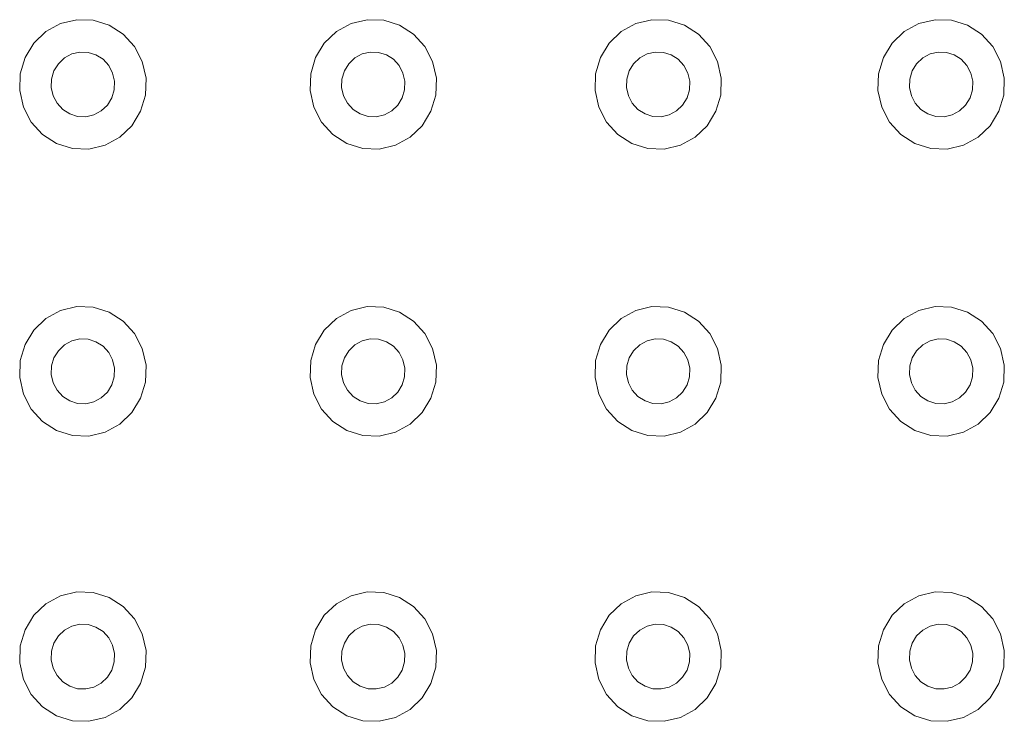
# Model space of a CAD drawing. Extents: x 5066 to 9756, y -2696 to -1109.
# Tile 246 of 248: x 9426.332 to 9426.679, y -2582.81 to -2582.563. Entities that reach past the tile are written whole.
import ezdxf

# ---------------------------------------------------------------- set-up
doc = ezdxf.new("R2010")
doc.units = 0
doc.header["$MEASUREMENT"] = 0
doc.layers.add('IFC-Elemento construtivo genérico-Contorno', color=253, linetype='CONTINUOUS', lineweight=5)

msp = doc.modelspace()

# ---------------------------------------------------------------- linework, layer by layer
at = {"layer": 'IFC-Elemento construtivo genérico-Contorno', "color": 8, "lineweight": 5}
for p, q in [((9426.34136, -2582.56721), (9426.34652, -2582.5644)), ((9426.34652, -2582.5644), (9426.35222, -2582.56305)), ((9426.35222, -2582.56305), (9426.35804, -2582.56326)), ((9426.35804, -2582.56326), (9426.36363, -2582.56501)), ((9426.36363, -2582.56501), (9426.36859, -2582.56817)), ((9426.4437, -2582.56721), (9426.44886, -2582.5644)), ((9426.44886, -2582.5644), (9426.45452, -2582.56305)), ((9426.45452, -2582.56305), (9426.46038, -2582.56326)), ((9426.46038, -2582.56326), (9426.46593, -2582.56501)), ((9426.46593, -2582.56501), (9426.47089, -2582.56817)), ((9426.54409, -2582.56721), (9426.54925, -2582.5644)), ((9426.54925, -2582.5644), (9426.55491, -2582.56305)), ((9426.55491, -2582.56305), (9426.56077, -2582.56326)), ((9426.56077, -2582.56326), (9426.56636, -2582.56501)), ((9426.56636, -2582.56501), (9426.57128, -2582.56817)), ((9426.64378, -2582.56721), (9426.64894, -2582.5644)), ((9426.64894, -2582.5644), (9426.65464, -2582.56305)), ((9426.65464, -2582.56305), (9426.66046, -2582.56326)), ((9426.66046, -2582.56326), (9426.66605, -2582.56501)), ((9426.66605, -2582.56501), (9426.67101, -2582.56817)), ((9426.3371, -2582.57129), (9426.34136, -2582.56721)), ((9426.36859, -2582.56817), (9426.37257, -2582.57254)), ((9426.43941, -2582.57129), (9426.4437, -2582.56721)), ((9426.47089, -2582.56817), (9426.47488, -2582.57254)), ((9426.53984, -2582.57129), (9426.54409, -2582.56721)), ((9426.57128, -2582.56817), (9426.57527, -2582.57254)), ((9426.63952, -2582.57129), (9426.64378, -2582.56721)), ((9426.67101, -2582.56817), (9426.67499, -2582.57254)), ((9426.33402, -2582.57636), (9426.3371, -2582.57129)), ((9426.37257, -2582.57254), (9426.3753, -2582.57782)), ((9426.43632, -2582.57636), (9426.43941, -2582.57129)), ((9426.47488, -2582.57254), (9426.47761, -2582.57782)), ((9426.53671, -2582.57636), (9426.53984, -2582.57129)), ((9426.57527, -2582.57254), (9426.57804, -2582.57782)), ((9426.63644, -2582.57636), (9426.63952, -2582.57129)), ((9426.67499, -2582.57254), (9426.67773, -2582.57782)), ((9426.3323, -2582.58207), (9426.33402, -2582.57636)), ((9426.34573, -2582.57857), (9426.34784, -2582.57653)), ((9426.34784, -2582.57653), (9426.35042, -2582.57512)), ((9426.35042, -2582.57512), (9426.35327, -2582.57445)), ((9426.35327, -2582.57445), (9426.3562, -2582.57455)), ((9426.3562, -2582.57455), (9426.35898, -2582.57543)), ((9426.35898, -2582.57543), (9426.36148, -2582.57701)), ((9426.43464, -2582.58207), (9426.43632, -2582.57636)), ((9426.44804, -2582.57857), (9426.45019, -2582.57653)), ((9426.45019, -2582.57653), (9426.45277, -2582.57512)), ((9426.45277, -2582.57512), (9426.45562, -2582.57445)), ((9426.45562, -2582.57445), (9426.45851, -2582.57455)), ((9426.45851, -2582.57455), (9426.46132, -2582.57543)), ((9426.46132, -2582.57543), (9426.46378, -2582.57701)), ((9426.53503, -2582.58207), (9426.53671, -2582.57636)), ((9426.54843, -2582.57857), (9426.55058, -2582.57653)), ((9426.55058, -2582.57653), (9426.55316, -2582.57512)), ((9426.55316, -2582.57512), (9426.55601, -2582.57445)), ((9426.55601, -2582.57445), (9426.55894, -2582.57455)), ((9426.55894, -2582.57455), (9426.56171, -2582.57543)), ((9426.56171, -2582.57543), (9426.56417, -2582.57701)), ((9426.63472, -2582.58207), (9426.63644, -2582.57636)), ((9426.64816, -2582.57857), (9426.6503, -2582.57653)), ((9426.6503, -2582.57653), (9426.65288, -2582.57512)), ((9426.65288, -2582.57512), (9426.6557, -2582.57445)), ((9426.6557, -2582.57445), (9426.65863, -2582.57455)), ((9426.65863, -2582.57455), (9426.66144, -2582.57543)), ((9426.66144, -2582.57543), (9426.6639, -2582.57701)), ((9426.34417, -2582.5811), (9426.34573, -2582.57857)), ((9426.36148, -2582.57701), (9426.36347, -2582.57919)), ((9426.36347, -2582.57919), (9426.36484, -2582.58183)), ((9426.3753, -2582.57782), (9426.37663, -2582.58364)), ((9426.44652, -2582.5811), (9426.44804, -2582.57857)), ((9426.46378, -2582.57701), (9426.46577, -2582.57919)), ((9426.46577, -2582.57919), (9426.46714, -2582.58183)), ((9426.47761, -2582.57782), (9426.47894, -2582.58364)), ((9426.54691, -2582.5811), (9426.54843, -2582.57857)), ((9426.56417, -2582.57701), (9426.56616, -2582.57919)), ((9426.56616, -2582.57919), (9426.56757, -2582.58183)), ((9426.57804, -2582.57782), (9426.57933, -2582.58364)), ((9426.64659, -2582.5811), (9426.64816, -2582.57857)), ((9426.6639, -2582.57701), (9426.66589, -2582.57919)), ((9426.66589, -2582.57919), (9426.66726, -2582.58183)), ((9426.67773, -2582.57782), (9426.67905, -2582.58364)), ((9426.3321, -2582.58805), (9426.3323, -2582.58207)), ((9426.34331, -2582.58396), (9426.34417, -2582.5811)), ((9426.36484, -2582.58183), (9426.3655, -2582.58474)), ((9426.3764, -2582.58961), (9426.37663, -2582.58364)), ((9426.43441, -2582.58805), (9426.43464, -2582.58207)), ((9426.44566, -2582.58396), (9426.44652, -2582.5811)), ((9426.46714, -2582.58183), (9426.4678, -2582.58474)), ((9426.47874, -2582.58961), (9426.47894, -2582.58364)), ((9426.53484, -2582.58805), (9426.53503, -2582.58207)), ((9426.54605, -2582.58396), (9426.54691, -2582.5811)), ((9426.56757, -2582.58183), (9426.5682, -2582.58474)), ((9426.57913, -2582.58961), (9426.57933, -2582.58364)), ((9426.63452, -2582.58805), (9426.63472, -2582.58207)), ((9426.64577, -2582.58396), (9426.64659, -2582.5811)), ((9426.66726, -2582.58183), (9426.66792, -2582.58474)), ((9426.67886, -2582.58961), (9426.67905, -2582.58364)), ((9426.34323, -2582.58695), (9426.34331, -2582.58396)), ((9426.34323, -2582.58695), (9426.3439, -2582.58986)), ((9426.36538, -2582.58773), (9426.3655, -2582.58474)), ((9426.44554, -2582.58695), (9426.44566, -2582.58396)), ((9426.44554, -2582.58695), (9426.4462, -2582.58986)), ((9426.46773, -2582.58773), (9426.4678, -2582.58474)), ((9426.54597, -2582.58695), (9426.54605, -2582.58396)), ((9426.54597, -2582.58695), (9426.54659, -2582.58986)), ((9426.56812, -2582.58773), (9426.5682, -2582.58474)), ((9426.64566, -2582.58695), (9426.64577, -2582.58396)), ((9426.64566, -2582.58695), (9426.64632, -2582.58986)), ((9426.6678, -2582.58773), (9426.66792, -2582.58474)), ((9426.3321, -2582.58805), (9426.33339, -2582.59387)), ((9426.3439, -2582.58986), (9426.34527, -2582.5925)), ((9426.363, -2582.59312), (9426.36452, -2582.59059)), ((9426.36452, -2582.59059), (9426.36538, -2582.58773)), ((9426.37472, -2582.59533), (9426.3764, -2582.58961)), ((9426.43441, -2582.58805), (9426.43573, -2582.59387)), ((9426.4462, -2582.58986), (9426.44757, -2582.5925)), ((9426.4653, -2582.59312), (9426.46687, -2582.59059)), ((9426.46687, -2582.59059), (9426.46773, -2582.58773)), ((9426.47702, -2582.59533), (9426.47874, -2582.58961)), ((9426.53484, -2582.58805), (9426.53613, -2582.59387)), ((9426.54659, -2582.58986), (9426.54796, -2582.5925)), ((9426.5657, -2582.59312), (9426.56726, -2582.59059)), ((9426.56726, -2582.59059), (9426.56812, -2582.58773)), ((9426.57745, -2582.59533), (9426.57913, -2582.58961)), ((9426.63452, -2582.58805), (9426.63585, -2582.59387)), ((9426.64632, -2582.58986), (9426.64769, -2582.5925)), ((9426.66542, -2582.59312), (9426.66698, -2582.59059)), ((9426.66698, -2582.59059), (9426.6678, -2582.58773)), ((9426.67714, -2582.59533), (9426.67886, -2582.58961)), ((9426.33339, -2582.59387), (9426.33616, -2582.59915)), ((9426.34527, -2582.5925), (9426.34726, -2582.59468)), ((9426.36085, -2582.59516), (9426.363, -2582.59312)), ((9426.43573, -2582.59387), (9426.43847, -2582.59915)), ((9426.44757, -2582.5925), (9426.44956, -2582.59468)), ((9426.4632, -2582.59516), (9426.4653, -2582.59312)), ((9426.53613, -2582.59387), (9426.53886, -2582.59915)), ((9426.54796, -2582.5925), (9426.54995, -2582.59468)), ((9426.56359, -2582.59516), (9426.5657, -2582.59312)), ((9426.63585, -2582.59387), (9426.63859, -2582.59915)), ((9426.64769, -2582.5925), (9426.64968, -2582.59468)), ((9426.66327, -2582.59516), (9426.66542, -2582.59312)), ((9426.34726, -2582.59468), (9426.34972, -2582.59626)), ((9426.34972, -2582.59626), (9426.35249, -2582.59714)), ((9426.35249, -2582.59714), (9426.35542, -2582.59724)), ((9426.35542, -2582.59724), (9426.35827, -2582.59656)), ((9426.35827, -2582.59656), (9426.36085, -2582.59516)), ((9426.37163, -2582.6004), (9426.37472, -2582.59533)), ((9426.44956, -2582.59468), (9426.45206, -2582.59626)), ((9426.45206, -2582.59626), (9426.45484, -2582.59714)), ((9426.45484, -2582.59714), (9426.45777, -2582.59724)), ((9426.45777, -2582.59724), (9426.46062, -2582.59656)), ((9426.46062, -2582.59656), (9426.4632, -2582.59516)), ((9426.47394, -2582.6004), (9426.47702, -2582.59533)), ((9426.54995, -2582.59468), (9426.55245, -2582.59626)), ((9426.55245, -2582.59626), (9426.55523, -2582.59714)), ((9426.55523, -2582.59714), (9426.55816, -2582.59724)), ((9426.55816, -2582.59724), (9426.56101, -2582.59656)), ((9426.56101, -2582.59656), (9426.56359, -2582.59516)), ((9426.57433, -2582.6004), (9426.57745, -2582.59533)), ((9426.64968, -2582.59468), (9426.65214, -2582.59626)), ((9426.65214, -2582.59626), (9426.65495, -2582.59714)), ((9426.65495, -2582.59714), (9426.65788, -2582.59724)), ((9426.65788, -2582.59724), (9426.6607, -2582.59656)), ((9426.6607, -2582.59656), (9426.66327, -2582.59516)), ((9426.67405, -2582.6004), (9426.67714, -2582.59533)), ((9426.33616, -2582.59915), (9426.34015, -2582.60352)), ((9426.36734, -2582.60447), (9426.37163, -2582.6004)), ((9426.43847, -2582.59915), (9426.44245, -2582.60352)), ((9426.46968, -2582.60447), (9426.47394, -2582.6004)), ((9426.53886, -2582.59915), (9426.54284, -2582.60352)), ((9426.57007, -2582.60447), (9426.57433, -2582.6004)), ((9426.63859, -2582.59915), (9426.64257, -2582.60352)), ((9426.6698, -2582.60447), (9426.67405, -2582.6004)), ((9426.34015, -2582.60352), (9426.34507, -2582.60668)), ((9426.36218, -2582.60728), (9426.36734, -2582.60447)), ((9426.44245, -2582.60352), (9426.44741, -2582.60668)), ((9426.46452, -2582.60728), (9426.46968, -2582.60447)), ((9426.54284, -2582.60352), (9426.5478, -2582.60668)), ((9426.56491, -2582.60728), (9426.57007, -2582.60447)), ((9426.64257, -2582.60352), (9426.64753, -2582.60668)), ((9426.66464, -2582.60728), (9426.6698, -2582.60447)), ((9426.34507, -2582.60668), (9426.35066, -2582.60842)), ((9426.35652, -2582.60863), (9426.36218, -2582.60728)), ((9426.44741, -2582.60668), (9426.453, -2582.60842)), ((9426.45882, -2582.60863), (9426.46452, -2582.60728)), ((9426.5478, -2582.60668), (9426.55339, -2582.60842)), ((9426.55925, -2582.60863), (9426.56491, -2582.60728)), ((9426.64753, -2582.60668), (9426.65312, -2582.60842)), ((9426.65894, -2582.60863), (9426.66464, -2582.60728)), ((9426.35066, -2582.60842), (9426.35652, -2582.60863)), ((9426.453, -2582.60842), (9426.45882, -2582.60863)), ((9426.55339, -2582.60842), (9426.55925, -2582.60863)), ((9426.65312, -2582.60842), (9426.65894, -2582.60863)), ((9426.34136, -2582.66828), (9426.34652, -2582.66548)), ((9426.34652, -2582.66548), (9426.35222, -2582.66413)), ((9426.35222, -2582.66413), (9426.35804, -2582.66434)), ((9426.35804, -2582.66434), (9426.36363, -2582.66608)), ((9426.36363, -2582.66608), (9426.36859, -2582.66925)), ((9426.4437, -2582.66828), (9426.44886, -2582.66548)), ((9426.44886, -2582.66548), (9426.45452, -2582.66413)), ((9426.45452, -2582.66413), (9426.46038, -2582.66434)), ((9426.46038, -2582.66434), (9426.46593, -2582.66608)), ((9426.46593, -2582.66608), (9426.47089, -2582.66925)), ((9426.54409, -2582.66828), (9426.54925, -2582.66548)), ((9426.54925, -2582.66548), (9426.55491, -2582.66413)), ((9426.55491, -2582.66413), (9426.56077, -2582.66434)), ((9426.56077, -2582.66434), (9426.56636, -2582.66608)), ((9426.56636, -2582.66608), (9426.57128, -2582.66925)), ((9426.64378, -2582.66828), (9426.64894, -2582.66548)), ((9426.64894, -2582.66548), (9426.65464, -2582.66413)), ((9426.65464, -2582.66413), (9426.66046, -2582.66434)), ((9426.66046, -2582.66434), (9426.66605, -2582.66608)), ((9426.66605, -2582.66608), (9426.67101, -2582.66925)), ((9426.3371, -2582.67237), (9426.34136, -2582.66828)), ((9426.36859, -2582.66925), (9426.37257, -2582.67362)), ((9426.43941, -2582.67237), (9426.4437, -2582.66828)), ((9426.47089, -2582.66925), (9426.47488, -2582.67362)), ((9426.53984, -2582.67237), (9426.54409, -2582.66828)), ((9426.57128, -2582.66925), (9426.57527, -2582.67362)), ((9426.63952, -2582.67237), (9426.64378, -2582.66828)), ((9426.67101, -2582.66925), (9426.67499, -2582.67362)), ((9426.33402, -2582.67743), (9426.3371, -2582.67237)), ((9426.37257, -2582.67362), (9426.3753, -2582.67889)), ((9426.43632, -2582.67743), (9426.43941, -2582.67237)), ((9426.47488, -2582.67362), (9426.47761, -2582.67889)), ((9426.53671, -2582.67743), (9426.53984, -2582.67237)), ((9426.57527, -2582.67362), (9426.57804, -2582.67889)), ((9426.63644, -2582.67743), (9426.63952, -2582.67237)), ((9426.67499, -2582.67362), (9426.67773, -2582.67889)), ((9426.34784, -2582.6776), (9426.35042, -2582.6762)), ((9426.35042, -2582.6762), (9426.35327, -2582.67552)), ((9426.35327, -2582.67552), (9426.3562, -2582.67563)), ((9426.3562, -2582.67563), (9426.35898, -2582.6765)), ((9426.35898, -2582.6765), (9426.36148, -2582.67808)), ((9426.45019, -2582.6776), (9426.45277, -2582.6762)), ((9426.45277, -2582.6762), (9426.45562, -2582.67552)), ((9426.45562, -2582.67552), (9426.45851, -2582.67563)), ((9426.45851, -2582.67563), (9426.46132, -2582.6765)), ((9426.46132, -2582.6765), (9426.46378, -2582.67808)), ((9426.55058, -2582.6776), (9426.55316, -2582.6762)), ((9426.55316, -2582.6762), (9426.55601, -2582.67552)), ((9426.55601, -2582.67552), (9426.55894, -2582.67563)), ((9426.55894, -2582.67563), (9426.56171, -2582.6765)), ((9426.56171, -2582.6765), (9426.56417, -2582.67808)), ((9426.6503, -2582.6776), (9426.65288, -2582.6762)), ((9426.65288, -2582.6762), (9426.6557, -2582.67552)), ((9426.6557, -2582.67552), (9426.65863, -2582.67563)), ((9426.65863, -2582.67563), (9426.66144, -2582.6765)), ((9426.66144, -2582.6765), (9426.6639, -2582.67808)), ((9426.3323, -2582.68315), (9426.33402, -2582.67743)), ((9426.34417, -2582.68217), (9426.34573, -2582.67964)), ((9426.34573, -2582.67964), (9426.34784, -2582.6776)), ((9426.36148, -2582.67808), (9426.36347, -2582.68027)), ((9426.36347, -2582.68027), (9426.36484, -2582.68291)), ((9426.3753, -2582.67889), (9426.37663, -2582.68471)), ((9426.43464, -2582.68315), (9426.43632, -2582.67743)), ((9426.44652, -2582.68217), (9426.44804, -2582.67964)), ((9426.44804, -2582.67964), (9426.45019, -2582.6776)), ((9426.46378, -2582.67808), (9426.46577, -2582.68027)), ((9426.46577, -2582.68027), (9426.46714, -2582.68291)), ((9426.47761, -2582.67889), (9426.47894, -2582.68471)), ((9426.53503, -2582.68315), (9426.53671, -2582.67743)), ((9426.54691, -2582.68217), (9426.54843, -2582.67964)), ((9426.54843, -2582.67964), (9426.55058, -2582.6776)), ((9426.56417, -2582.67808), (9426.56616, -2582.68027)), ((9426.56616, -2582.68027), (9426.56757, -2582.68291)), ((9426.57804, -2582.67889), (9426.57933, -2582.68471)), ((9426.63472, -2582.68315), (9426.63644, -2582.67743)), ((9426.64659, -2582.68217), (9426.64816, -2582.67964)), ((9426.64816, -2582.67964), (9426.6503, -2582.6776)), ((9426.6639, -2582.67808), (9426.66589, -2582.68027)), ((9426.66589, -2582.68027), (9426.66726, -2582.68291)), ((9426.67773, -2582.67889), (9426.67905, -2582.68471)), ((9426.3321, -2582.68912), (9426.3323, -2582.68315)), ((9426.34331, -2582.68503), (9426.34417, -2582.68217)), ((9426.36484, -2582.68291), (9426.3655, -2582.68582)), ((9426.43441, -2582.68912), (9426.43464, -2582.68315)), ((9426.44566, -2582.68503), (9426.44652, -2582.68217)), ((9426.46714, -2582.68291), (9426.4678, -2582.68582)), ((9426.53484, -2582.68912), (9426.53503, -2582.68315)), ((9426.54605, -2582.68503), (9426.54691, -2582.68217)), ((9426.56757, -2582.68291), (9426.5682, -2582.68582)), ((9426.63452, -2582.68912), (9426.63472, -2582.68315)), ((9426.64577, -2582.68503), (9426.64659, -2582.68217)), ((9426.66726, -2582.68291), (9426.66792, -2582.68582)), ((9426.34323, -2582.68802), (9426.34331, -2582.68503)), ((9426.36538, -2582.68881), (9426.3655, -2582.68582)), ((9426.3764, -2582.69069), (9426.37663, -2582.68471)), ((9426.44554, -2582.68802), (9426.44566, -2582.68503)), ((9426.46773, -2582.68881), (9426.4678, -2582.68582)), ((9426.47874, -2582.69069), (9426.47894, -2582.68471)), ((9426.54597, -2582.68802), (9426.54605, -2582.68503)), ((9426.56812, -2582.68881), (9426.5682, -2582.68582)), ((9426.57913, -2582.69069), (9426.57933, -2582.68471)), ((9426.64566, -2582.68802), (9426.64577, -2582.68503)), ((9426.6678, -2582.68881), (9426.66792, -2582.68582)), ((9426.67886, -2582.69069), (9426.67905, -2582.68471)), ((9426.3321, -2582.68912), (9426.33339, -2582.69494)), ((9426.34323, -2582.68802), (9426.3439, -2582.69093)), ((9426.3439, -2582.69093), (9426.34527, -2582.69357)), ((9426.36452, -2582.69166), (9426.36538, -2582.68881)), ((9426.37472, -2582.6964), (9426.3764, -2582.69069)), ((9426.43441, -2582.68912), (9426.43573, -2582.69494)), ((9426.44554, -2582.68802), (9426.4462, -2582.69093)), ((9426.4462, -2582.69093), (9426.44757, -2582.69357)), ((9426.46687, -2582.69166), (9426.46773, -2582.68881)), ((9426.47702, -2582.6964), (9426.47874, -2582.69069)), ((9426.53484, -2582.68912), (9426.53613, -2582.69494)), ((9426.54597, -2582.68802), (9426.54659, -2582.69093)), ((9426.54659, -2582.69093), (9426.54796, -2582.69357)), ((9426.56726, -2582.69166), (9426.56812, -2582.68881)), ((9426.57745, -2582.6964), (9426.57913, -2582.69069)), ((9426.63452, -2582.68912), (9426.63585, -2582.69494)), ((9426.64566, -2582.68802), (9426.64632, -2582.69093)), ((9426.64632, -2582.69093), (9426.64769, -2582.69357)), ((9426.66698, -2582.69166), (9426.6678, -2582.68881)), ((9426.67714, -2582.6964), (9426.67886, -2582.69069)), ((9426.34527, -2582.69357), (9426.34726, -2582.69575)), ((9426.36085, -2582.69624), (9426.363, -2582.6942)), ((9426.363, -2582.6942), (9426.36452, -2582.69166)), ((9426.44757, -2582.69357), (9426.44956, -2582.69575)), ((9426.4632, -2582.69624), (9426.4653, -2582.6942)), ((9426.4653, -2582.6942), (9426.46687, -2582.69166)), ((9426.54796, -2582.69357), (9426.54995, -2582.69575)), ((9426.56359, -2582.69624), (9426.5657, -2582.6942)), ((9426.5657, -2582.6942), (9426.56726, -2582.69166)), ((9426.64769, -2582.69357), (9426.64968, -2582.69575)), ((9426.66327, -2582.69624), (9426.66542, -2582.6942)), ((9426.66542, -2582.6942), (9426.66698, -2582.69166)), ((9426.33339, -2582.69494), (9426.33616, -2582.70022)), ((9426.34726, -2582.69575), (9426.34972, -2582.69734)), ((9426.34972, -2582.69734), (9426.35249, -2582.69821)), ((9426.35249, -2582.69821), (9426.35542, -2582.69831)), ((9426.35542, -2582.69831), (9426.35827, -2582.69764)), ((9426.35827, -2582.69764), (9426.36085, -2582.69624)), ((9426.37163, -2582.70147), (9426.37472, -2582.6964)), ((9426.43573, -2582.69494), (9426.43847, -2582.70022)), ((9426.44956, -2582.69575), (9426.45206, -2582.69734)), ((9426.45206, -2582.69734), (9426.45484, -2582.69821)), ((9426.45484, -2582.69821), (9426.45777, -2582.69831)), ((9426.45777, -2582.69831), (9426.46062, -2582.69764)), ((9426.46062, -2582.69764), (9426.4632, -2582.69624)), ((9426.47394, -2582.70147), (9426.47702, -2582.6964)), ((9426.53613, -2582.69494), (9426.53886, -2582.70022)), ((9426.54995, -2582.69575), (9426.55245, -2582.69734)), ((9426.55245, -2582.69734), (9426.55523, -2582.69821)), ((9426.55523, -2582.69821), (9426.55816, -2582.69831)), ((9426.55816, -2582.69831), (9426.56101, -2582.69764)), ((9426.56101, -2582.69764), (9426.56359, -2582.69624)), ((9426.57433, -2582.70147), (9426.57745, -2582.6964)), ((9426.63585, -2582.69494), (9426.63859, -2582.70022)), ((9426.64968, -2582.69575), (9426.65214, -2582.69734)), ((9426.65214, -2582.69734), (9426.65495, -2582.69821)), ((9426.65495, -2582.69821), (9426.65788, -2582.69831)), ((9426.65788, -2582.69831), (9426.6607, -2582.69764)), ((9426.6607, -2582.69764), (9426.66327, -2582.69624)), ((9426.67405, -2582.70147), (9426.67714, -2582.6964)), ((9426.33616, -2582.70022), (9426.34015, -2582.70459)), ((9426.36734, -2582.70555), (9426.37163, -2582.70147)), ((9426.43847, -2582.70022), (9426.44245, -2582.70459)), ((9426.46968, -2582.70555), (9426.47394, -2582.70147)), ((9426.53886, -2582.70022), (9426.54284, -2582.70459)), ((9426.57007, -2582.70555), (9426.57433, -2582.70147)), ((9426.63859, -2582.70022), (9426.64257, -2582.70459)), ((9426.6698, -2582.70555), (9426.67405, -2582.70147)), ((9426.34015, -2582.70459), (9426.34507, -2582.70776)), ((9426.44245, -2582.70459), (9426.44741, -2582.70776)), ((9426.54284, -2582.70459), (9426.5478, -2582.70776)), ((9426.64257, -2582.70459), (9426.64753, -2582.70776)), ((9426.34507, -2582.70776), (9426.35066, -2582.7095)), ((9426.35652, -2582.7097), (9426.36218, -2582.70836)), ((9426.36218, -2582.70836), (9426.36734, -2582.70555)), ((9426.44741, -2582.70776), (9426.453, -2582.7095)), ((9426.45882, -2582.7097), (9426.46452, -2582.70836)), ((9426.46452, -2582.70836), (9426.46968, -2582.70555)), ((9426.5478, -2582.70776), (9426.55339, -2582.7095)), ((9426.55925, -2582.7097), (9426.56491, -2582.70836)), ((9426.56491, -2582.70836), (9426.57007, -2582.70555)), ((9426.64753, -2582.70776), (9426.65312, -2582.7095)), ((9426.65894, -2582.7097), (9426.66464, -2582.70836)), ((9426.66464, -2582.70836), (9426.6698, -2582.70555)), ((9426.35066, -2582.7095), (9426.35652, -2582.7097)), ((9426.453, -2582.7095), (9426.45882, -2582.7097)), ((9426.55339, -2582.7095), (9426.55925, -2582.7097)), ((9426.65312, -2582.7095), (9426.65894, -2582.7097)), ((9426.34136, -2582.76876), (9426.34652, -2582.76595)), ((9426.34652, -2582.76595), (9426.35222, -2582.76461)), ((9426.35222, -2582.76461), (9426.35804, -2582.76481)), ((9426.35804, -2582.76481), (9426.36363, -2582.76656)), ((9426.36363, -2582.76656), (9426.36859, -2582.76972)), ((9426.4437, -2582.76876), (9426.44886, -2582.76595)), ((9426.44886, -2582.76595), (9426.45452, -2582.76461)), ((9426.45452, -2582.76461), (9426.46038, -2582.76481)), ((9426.46038, -2582.76481), (9426.46593, -2582.76656)), ((9426.46593, -2582.76656), (9426.47089, -2582.76972)), ((9426.54409, -2582.76876), (9426.54925, -2582.76595)), ((9426.54925, -2582.76595), (9426.55491, -2582.76461)), ((9426.55491, -2582.76461), (9426.56077, -2582.76481)), ((9426.56077, -2582.76481), (9426.56636, -2582.76656)), ((9426.56636, -2582.76656), (9426.57128, -2582.76972)), ((9426.64378, -2582.76876), (9426.64894, -2582.76595)), ((9426.64894, -2582.76595), (9426.65464, -2582.76461)), ((9426.65464, -2582.76461), (9426.66046, -2582.76481)), ((9426.66046, -2582.76481), (9426.66605, -2582.76656)), ((9426.66605, -2582.76656), (9426.67101, -2582.76972)), ((9426.3371, -2582.77284), (9426.34136, -2582.76876)), ((9426.36859, -2582.76972), (9426.37257, -2582.77409)), ((9426.43941, -2582.77284), (9426.4437, -2582.76876)), ((9426.47089, -2582.76972), (9426.47488, -2582.77409)), ((9426.53984, -2582.77284), (9426.54409, -2582.76876)), ((9426.57128, -2582.76972), (9426.57527, -2582.77409)), ((9426.63952, -2582.77284), (9426.64378, -2582.76876)), ((9426.67101, -2582.76972), (9426.67499, -2582.77409)), ((9426.33402, -2582.77791), (9426.3371, -2582.77284)), ((9426.37257, -2582.77409), (9426.3753, -2582.77937)), ((9426.43632, -2582.77791), (9426.43941, -2582.77284)), ((9426.47488, -2582.77409), (9426.47761, -2582.77937)), ((9426.53671, -2582.77791), (9426.53984, -2582.77284)), ((9426.57527, -2582.77409), (9426.57804, -2582.77937)), ((9426.63644, -2582.77791), (9426.63952, -2582.77284)), ((9426.67499, -2582.77409), (9426.67773, -2582.77937)), ((9426.3323, -2582.78362), (9426.33402, -2582.77791)), ((9426.34784, -2582.77808), (9426.35042, -2582.77668)), ((9426.35042, -2582.77668), (9426.35327, -2582.776)), ((9426.35327, -2582.776), (9426.3562, -2582.77611)), ((9426.3562, -2582.77611), (9426.35898, -2582.77697)), ((9426.35898, -2582.77697), (9426.36148, -2582.77856)), ((9426.43464, -2582.78362), (9426.43632, -2582.77791)), ((9426.45019, -2582.77808), (9426.45277, -2582.77668)), ((9426.45277, -2582.77668), (9426.45562, -2582.776)), ((9426.45562, -2582.776), (9426.45851, -2582.77611)), ((9426.45851, -2582.77611), (9426.46132, -2582.77697)), ((9426.46132, -2582.77697), (9426.46378, -2582.77856)), ((9426.53503, -2582.78362), (9426.53671, -2582.77791)), ((9426.55058, -2582.77808), (9426.55316, -2582.77668)), ((9426.55316, -2582.77668), (9426.55601, -2582.776)), ((9426.55601, -2582.776), (9426.55894, -2582.77611)), ((9426.55894, -2582.77611), (9426.56171, -2582.77697)), ((9426.56171, -2582.77697), (9426.56417, -2582.77856)), ((9426.63472, -2582.78362), (9426.63644, -2582.77791)), ((9426.6503, -2582.77808), (9426.65288, -2582.77668)), ((9426.65288, -2582.77668), (9426.6557, -2582.776)), ((9426.6557, -2582.776), (9426.65863, -2582.77611)), ((9426.65863, -2582.77611), (9426.66144, -2582.77697)), ((9426.66144, -2582.77697), (9426.6639, -2582.77856)), ((9426.34417, -2582.78265), (9426.34573, -2582.78012)), ((9426.34573, -2582.78012), (9426.34784, -2582.77808)), ((9426.36148, -2582.77856), (9426.36347, -2582.78074)), ((9426.36347, -2582.78074), (9426.36484, -2582.78338)), ((9426.3753, -2582.77937), (9426.37663, -2582.78519)), ((9426.44652, -2582.78265), (9426.44804, -2582.78012)), ((9426.44804, -2582.78012), (9426.45019, -2582.77808)), ((9426.46378, -2582.77856), (9426.46577, -2582.78074)), ((9426.46577, -2582.78074), (9426.46714, -2582.78338)), ((9426.47761, -2582.77937), (9426.47894, -2582.78519)), ((9426.54691, -2582.78265), (9426.54843, -2582.78012)), ((9426.54843, -2582.78012), (9426.55058, -2582.77808)), ((9426.56417, -2582.77856), (9426.56616, -2582.78074)), ((9426.56616, -2582.78074), (9426.56757, -2582.78338)), ((9426.57804, -2582.77937), (9426.57933, -2582.78519)), ((9426.64659, -2582.78265), (9426.64816, -2582.78012)), ((9426.64816, -2582.78012), (9426.6503, -2582.77808)), ((9426.6639, -2582.77856), (9426.66589, -2582.78074)), ((9426.66589, -2582.78074), (9426.66726, -2582.78338)), ((9426.67773, -2582.77937), (9426.67905, -2582.78519)), ((9426.3321, -2582.7896), (9426.3323, -2582.78362)), ((9426.34331, -2582.78551), (9426.34417, -2582.78265)), ((9426.36484, -2582.78338), (9426.3655, -2582.7863)), ((9426.43441, -2582.7896), (9426.43464, -2582.78362)), ((9426.44566, -2582.78551), (9426.44652, -2582.78265)), ((9426.46714, -2582.78338), (9426.4678, -2582.7863)), ((9426.53484, -2582.7896), (9426.53503, -2582.78362)), ((9426.54605, -2582.78551), (9426.54691, -2582.78265)), ((9426.56757, -2582.78338), (9426.5682, -2582.7863)), ((9426.63452, -2582.7896), (9426.63472, -2582.78362)), ((9426.64577, -2582.78551), (9426.64659, -2582.78265)), ((9426.66726, -2582.78338), (9426.66792, -2582.7863)), ((9426.34323, -2582.7885), (9426.34331, -2582.78551)), ((9426.36538, -2582.78928), (9426.3655, -2582.7863)), ((9426.3764, -2582.79116), (9426.37663, -2582.78519)), ((9426.44554, -2582.7885), (9426.44566, -2582.78551)), ((9426.46773, -2582.78928), (9426.4678, -2582.7863)), ((9426.47874, -2582.79116), (9426.47894, -2582.78519)), ((9426.54597, -2582.7885), (9426.54605, -2582.78551)), ((9426.56812, -2582.78928), (9426.5682, -2582.7863)), ((9426.57913, -2582.79116), (9426.57933, -2582.78519)), ((9426.64566, -2582.7885), (9426.64577, -2582.78551)), ((9426.6678, -2582.78928), (9426.66792, -2582.7863)), ((9426.67886, -2582.79116), (9426.67905, -2582.78519)), ((9426.3321, -2582.7896), (9426.33339, -2582.79542)), ((9426.34323, -2582.7885), (9426.3439, -2582.79141)), ((9426.3439, -2582.79141), (9426.34527, -2582.79404)), ((9426.36452, -2582.79214), (9426.36538, -2582.78928)), ((9426.37472, -2582.79688), (9426.3764, -2582.79116)), ((9426.43441, -2582.7896), (9426.43573, -2582.79542)), ((9426.44554, -2582.7885), (9426.4462, -2582.79141)), ((9426.4462, -2582.79141), (9426.44757, -2582.79404)), ((9426.46687, -2582.79214), (9426.46773, -2582.78928)), ((9426.47702, -2582.79688), (9426.47874, -2582.79116)), ((9426.53484, -2582.7896), (9426.53613, -2582.79542)), ((9426.54597, -2582.7885), (9426.54659, -2582.79141)), ((9426.54659, -2582.79141), (9426.54796, -2582.79404)), ((9426.56726, -2582.79214), (9426.56812, -2582.78928)), ((9426.57745, -2582.79688), (9426.57913, -2582.79116)), ((9426.63452, -2582.7896), (9426.63585, -2582.79542)), ((9426.64566, -2582.7885), (9426.64632, -2582.79141)), ((9426.64632, -2582.79141), (9426.64769, -2582.79404)), ((9426.66698, -2582.79214), (9426.6678, -2582.78928)), ((9426.67714, -2582.79688), (9426.67886, -2582.79116)), ((9426.34527, -2582.79404), (9426.34726, -2582.79623)), ((9426.36085, -2582.79671), (9426.363, -2582.79467)), ((9426.363, -2582.79467), (9426.36452, -2582.79214)), ((9426.44757, -2582.79404), (9426.44956, -2582.79623)), ((9426.4632, -2582.79671), (9426.4653, -2582.79467)), ((9426.4653, -2582.79467), (9426.46687, -2582.79214)), ((9426.54796, -2582.79404), (9426.54995, -2582.79623)), ((9426.56359, -2582.79671), (9426.5657, -2582.79467)), ((9426.5657, -2582.79467), (9426.56726, -2582.79214)), ((9426.64769, -2582.79404), (9426.64968, -2582.79623)), ((9426.66327, -2582.79671), (9426.66542, -2582.79467)), ((9426.66542, -2582.79467), (9426.66698, -2582.79214)), ((9426.33339, -2582.79542), (9426.33616, -2582.8007)), ((9426.34726, -2582.79623), (9426.34972, -2582.79781)), ((9426.34972, -2582.79781), (9426.35249, -2582.79869)), ((9426.35249, -2582.79869), (9426.35542, -2582.79879)), ((9426.35542, -2582.79879), (9426.35827, -2582.79812)), ((9426.35827, -2582.79812), (9426.36085, -2582.79671)), ((9426.37163, -2582.80195), (9426.37472, -2582.79688)), ((9426.43573, -2582.79542), (9426.43847, -2582.8007)), ((9426.44956, -2582.79623), (9426.45206, -2582.79781)), ((9426.45206, -2582.79781), (9426.45484, -2582.79869)), ((9426.45484, -2582.79869), (9426.45777, -2582.79879)), ((9426.45777, -2582.79879), (9426.46062, -2582.79812)), ((9426.46062, -2582.79812), (9426.4632, -2582.79671)), ((9426.47394, -2582.80195), (9426.47702, -2582.79688)), ((9426.53613, -2582.79542), (9426.53886, -2582.8007)), ((9426.54995, -2582.79623), (9426.55245, -2582.79781)), ((9426.55245, -2582.79781), (9426.55523, -2582.79869)), ((9426.55523, -2582.79869), (9426.55816, -2582.79879)), ((9426.55816, -2582.79879), (9426.56101, -2582.79812)), ((9426.56101, -2582.79812), (9426.56359, -2582.79671)), ((9426.57433, -2582.80195), (9426.57745, -2582.79688)), ((9426.63585, -2582.79542), (9426.63859, -2582.8007)), ((9426.64968, -2582.79623), (9426.65214, -2582.79781)), ((9426.65214, -2582.79781), (9426.65495, -2582.79869)), ((9426.65495, -2582.79869), (9426.65788, -2582.79879)), ((9426.65788, -2582.79879), (9426.6607, -2582.79812)), ((9426.6607, -2582.79812), (9426.66327, -2582.79671)), ((9426.67405, -2582.80195), (9426.67714, -2582.79688)), ((9426.33616, -2582.8007), (9426.34015, -2582.80507)), ((9426.36734, -2582.80603), (9426.37163, -2582.80195)), ((9426.43847, -2582.8007), (9426.44245, -2582.80507)), ((9426.46968, -2582.80603), (9426.47394, -2582.80195)), ((9426.53886, -2582.8007), (9426.54284, -2582.80507)), ((9426.57007, -2582.80603), (9426.57433, -2582.80195)), ((9426.63859, -2582.8007), (9426.64257, -2582.80507)), ((9426.6698, -2582.80603), (9426.67405, -2582.80195)), ((9426.34015, -2582.80507), (9426.34507, -2582.80823)), ((9426.44245, -2582.80507), (9426.44741, -2582.80823)), ((9426.54284, -2582.80507), (9426.5478, -2582.80823)), ((9426.64257, -2582.80507), (9426.64753, -2582.80823)), ((9426.34507, -2582.80823), (9426.35066, -2582.80998)), ((9426.35652, -2582.81018), (9426.36218, -2582.80883)), ((9426.36218, -2582.80883), (9426.36734, -2582.80603)), ((9426.44741, -2582.80823), (9426.453, -2582.80998)), ((9426.45882, -2582.81018), (9426.46452, -2582.80883)), ((9426.46452, -2582.80883), (9426.46968, -2582.80603)), ((9426.5478, -2582.80823), (9426.55339, -2582.80998)), ((9426.55925, -2582.81018), (9426.56491, -2582.80883)), ((9426.56491, -2582.80883), (9426.57007, -2582.80603)), ((9426.64753, -2582.80823), (9426.65312, -2582.80998)), ((9426.65894, -2582.81018), (9426.66464, -2582.80883)), ((9426.66464, -2582.80883), (9426.6698, -2582.80603)), ((9426.35066, -2582.80998), (9426.35652, -2582.81018)), ((9426.453, -2582.80998), (9426.45882, -2582.81018)), ((9426.55339, -2582.80998), (9426.55925, -2582.81018)), ((9426.65312, -2582.80998), (9426.65894, -2582.81018))]:
    msp.add_line(p, q, dxfattribs=at)

doc.saveas('drawing.dxf')
